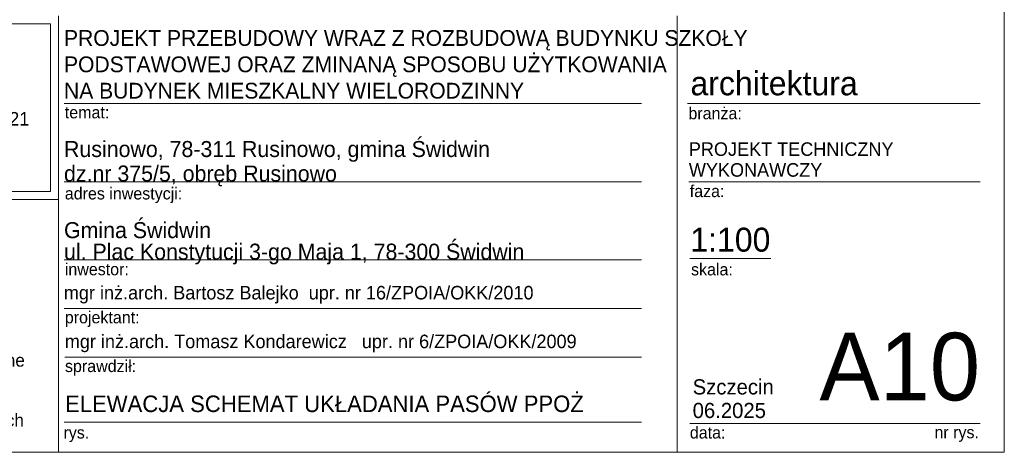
# Model space of a CAD drawing. Extents: x -366324 to -207045, y 68808 to 138616.
# Tile 148 of 170: x -222352 to -209227, y 107908 to 113666. Entities that reach past the tile are written whole.
import ezdxf

# ---------------------------------------------------------------- set-up
doc = ezdxf.new("R2010")
doc.units = 0
doc.header["$MEASUREMENT"] = 0
for name, color, linetype, lineweight in [('ARCH TABELA_Nr_Pióra__1', 7, 'Continuous', 25), ('ARCH TABELA_Nr_Pióra__21', 7, 'Continuous', 9), ('ARCH TABELA_Nr_Pióra__7', 7, 'Continuous', 13)]:
    doc.layers.add(name, color=color, linetype=linetype, lineweight=lineweight)
doc.styles.add('GENERATED_STYLE_10', font='txt')
doc.styles.add('GENERATED_STYLE_3', font='txt')
doc.styles.add('GENERATED_STYLE_8', font='txt')

msp = doc.modelspace()

# ---------------------------------------------------------------- linework, layer by layer
at = {"layer": 'ARCH TABELA_Nr_Pióra__21', "linetype": 'Continuous'}
for p, q in [((-209226.9, 136358.4), (-209226.9, 107908.4)), ((-221833.3, 113719.6), (-221833.3, 107908.4)), ((-221833.3, 111272.8), (-221833.3, 113719.6)), ((-213588.6, 113719.6), (-213588.6, 107908.4)), ((-209226.9, 113719.6), (-209226.9, 107908.4)), ((-226620.5, 113613.2), (-221939.6, 113613.2)), ((-221939.6, 111379.1), (-221939.6, 113613.2)), ((-221833.3, 107908.4), (-221833.3, 113319.6)), ((-221761, 112549.6), (-214061.2, 112549.6)), ((-213449.3, 112549.6), (-209549.9, 112549.6)), ((-221761, 111509.6), (-214061.2, 111509.6)), ((-213431.8, 111509.6), (-209549.9, 111509.6)), ((-226620.5, 111379.1), (-221939.6, 111379.1)), ((-226726.9, 111272.8), (-221833.3, 111272.8)), ((-221761, 110469.6), (-214061.2, 110469.6)), ((-213420, 110486.9), (-212340.4, 110486.9)), ((-221761, 109821), (-214061.2, 109821)), ((-221750.3, 109172.4), (-214061.2, 109172.4)), ((-221761, 108308.4), (-214061.2, 108308.4)), ((-213420, 108290.8), (-211138.2, 108290.8)), ((-211138.2, 108290.8), (-209549.9, 108290.8)), ((-209226.9, 107908.4), (-249976.9, 107908.4)), ((-226726.9, 107908.4), (-221833.3, 107908.4)), ((-209226.9, 107908.4), (-221833.3, 107908.4))]:
    msp.add_line(p, q, dxfattribs=at)

# ---------------------------------------------------------------- texts
at = {"layer": 'ARCH TABELA_Nr_Pióra__1', "linetype": 'Continuous'}
for s, insert, char_height, attachment_point, line_spacing_factor, style in [('{\\pt22543.3;PROJEKT PRZEBUDOWY WRAZ Z ROZBUDOWĄ BUDYNKU SZKOŁY \\P\\pt22543.3;PODSTAWOWEJ ORAZ ZMINANĄ SPOSOBU UŻYTKOWANIA \\P\\pt22543.3;NA BUDYNEK MIESZKALNY WIELORODZINNY}', (-221761, 112613.8), 210, 7, 1.001884, 'GENERATED_STYLE_3'), ('{PROJEKT TECHNICZNY\\PWYKONAWCZY}', (-213431.8, 112034.1), 180, 1, 0.923713, 'GENERATED_STYLE_8')]:
    msp.add_mtext(s, dxfattribs=dict(at, insert=insert, char_height=char_height, attachment_point=attachment_point, line_spacing_factor=line_spacing_factor, style=style))
at = {"layer": 'ARCH TABELA_Nr_Pióra__1', "linetype": 'Continuous', "insert": (-221747.3, 108663.7), "char_height": 220, "attachment_point": 1, "style": 'GENERATED_STYLE_10'}
msp.add_mtext('{ELEWACJA SCHEMAT UKŁADANIA PASÓW PPOŻ}', dxfattribs=at)
at = {"layer": 'ARCH TABELA_Nr_Pióra__21', "linetype": 'Continuous', "insert": (-221761, 110408.3), "char_height": 212.766, "attachment_point": 7, "line_spacing_factor": 0.807442, "style": 'GENERATED_STYLE_8'}
msp.add_mtext('{Gmina Świdwin\\Pul. Plac Konstytucji 3-go Maja 1, 78-300 Świdwin}', dxfattribs=at)
at = {"layer": 'ARCH TABELA_Nr_Pióra__7', "linetype": 'Continuous', "style": 'GENERATED_STYLE_8'}
for s, insert, char_height, attachment_point in [('{architektura}', (-213410.6, 112979.2), 319.16, 1), ('{temat:}', (-221750.3, 112513.1), 159.58, 1), ('{branża:}', (-213437.5, 112500.8), 159.58, 1), ('{adres inwestycji:}', (-221750.3, 111433.4), 159.58, 1), ('{faza:}', (-213420, 111464.5), 159.58, 1), ('{1:100}', (-213412.7, 110898.1), 319.16, 1), ('{inwestor:}', (-221750.3, 110424.5), 159.58, 1), ('{skala:}', (-213402.3, 110422.6), 159.58, 1), ('{mgr inż.arch. Bartosz Balejko  upr. nr 16/ZPOIA/OKK/2010}', (-221763.3, 110122.9), 180, 1), ('{projektant:}', (-221750.3, 109784.5), 159.58, 1), ('{mgr inż.arch. Tomasz Kondarewicz   upr. nr 6/ZPOIA/OKK/2009}', (-221750.3, 109474.3), 180, 1), ('{A10}', (-209549.9, 109499.4), 900, 3), ('{sprawdził:}', (-221748.2, 109136), 159.58, 1), ('{rys.}', (-221768.3, 108251.2), 159.58, 1), ('{data:}', (-213418.6, 108251.2), 159.58, 1), ('{nr rys.}', (-210157.9, 108254.3), 159.58, 1)]:
    msp.add_mtext(s, dxfattribs=dict(at, insert=insert, char_height=char_height, attachment_point=attachment_point))
for s, insert, char_height, width, attachment_point, line_spacing_factor in [('{ul.Różana 6, 78-300 Świdwin\\PNIP 672-168-25-82 Regon 331349321\\Ptel.: +48 501 059 462\\Pmail: bartekbalejko@o2.pl}', (-224280.1, 112786.3), 180.852, 4680.851, 2, 1.156383), ('{UWAGA:\\PKopiowanie, publikacje oraz wszelkie inne formy wykorzystania projektu bez zgody autorów będą naruszeniem przepisówwynikających z Ustawy z dnia 4.02.1994 r. o prawie autorskim i prawach pokrewnych.}', (-226521.8, 109418.1), 170.2128, 4483.408, 1, 0.703415)]:
    msp.add_mtext(s, dxfattribs=dict(at, insert=insert, char_height=char_height, width=width, attachment_point=attachment_point, line_spacing_factor=line_spacing_factor))
for s, insert, char_height, attachment_point, line_spacing_factor in [('{Rusinowo, 78-311 Rusinowo, gmina Świdwin \\Pdz.nr 375/5, obręb Rusinowo}', (-221761, 111448.3), 212.766, 7, 0.918867), ('{Szczecin \\P06.2025}', (-213381.3, 108879.9), 202.13, 1, 0.930826)]:
    msp.add_mtext(s, dxfattribs=dict(at, insert=insert, char_height=char_height, attachment_point=attachment_point, line_spacing_factor=line_spacing_factor))

doc.saveas('drawing.dxf')
